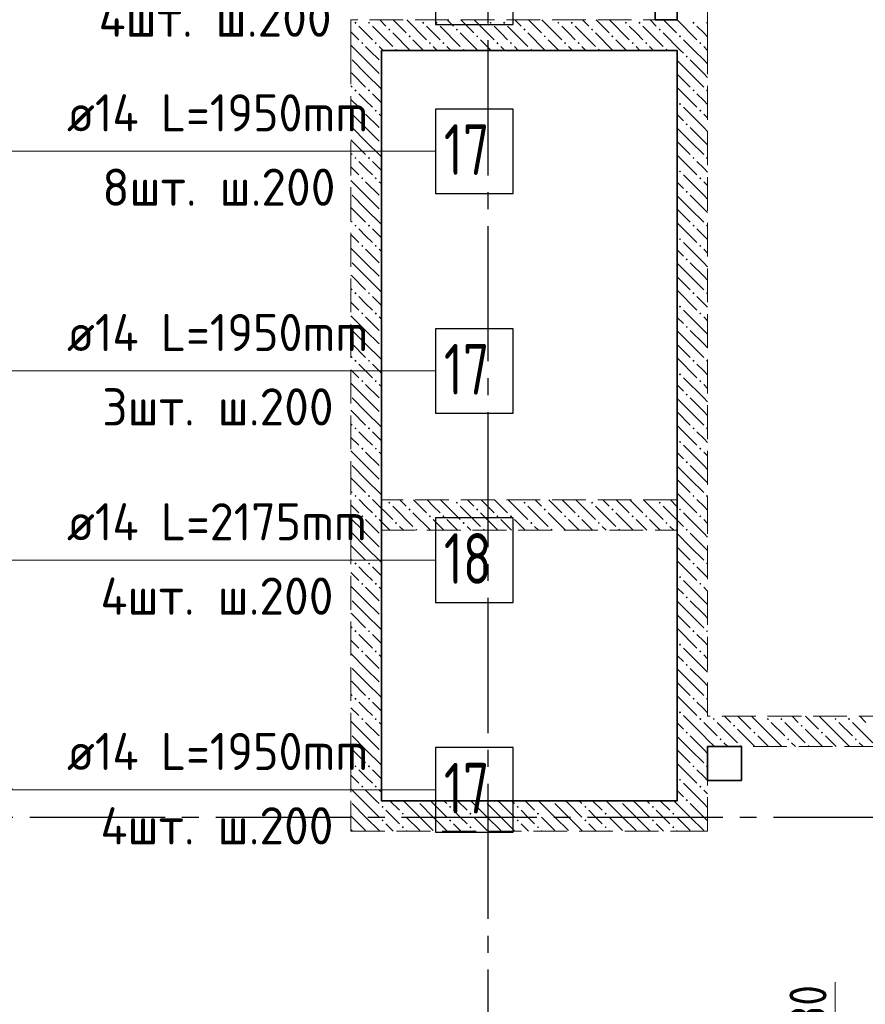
# Model space of a CAD drawing. Header units: millimetres. Extents: x 0 to 64958, y 0 to 42000.
# Tile 11 of 33: x 14950 to 19953, y 27695 to 33522. Entities that reach past the tile are written whole.
import ezdxf

# ---------------------------------------------------------------- set-up
doc = ezdxf.new("R2010")
doc.units = ezdxf.units.MM
doc.linetypes.add('______2', pattern=[270, 200, -70])
doc.linetypes.add('______5', pattern=[1100, 800, -100, 100, -100])
for name, color, linetype, lineweight in [('Standard', 7, 'Continuous', 25), ('ДОП Верх по Х', 7, 'Continuous', 25), ('Оси', 40, '______5', 18), ('Позиционная метка номер позиции', 7, 'Continuous', 13), ('Размерная выноска', 7, 'Continuous', 13)]:
    doc.layers.add(name, color=color, linetype=linetype, lineweight=lineweight)
doc.layers.add('ЖБ Перекрытие верхний уровень', color=7, linetype='Continuous', lineweight=25, true_color=0xe0e0ff)
doc.layers.add('ЖБ Стена верхний уровень', color=7, linetype='Continuous', lineweight=25, true_color=0x006e00)
doc.styles.add('GOST 2.304-81', font='txt')
doc.styles.add('ISOCPEUR', font='txt')

msp = doc.modelspace()

# ---------------------------------------------------------------- hatches: boundary and pattern name
at = {"layer": 'ЖБ Стена верхний уровень', "linetype": 'Continuous', "lineweight": 18, "transparency": 33554687}
for points in [[(16930.5, 33503.1), (16937, 33509.6), (16943.5, 33503.1), (16937, 33496.6)], [(17010.5, 33503.1), (17016.9, 33509.6), (17023.4, 33503.1), (17016.9, 33496.6)], [(17330.5, 33503.1), (17337, 33509.6), (17343.5, 33503.1), (17337, 33496.6)], [(17410.5, 33503.1), (17416.9, 33509.6), (17423.4, 33503.1), (17416.9, 33496.6)], [(17730.5, 33503.1), (17737, 33509.6), (17743.5, 33503.1), (17737, 33496.6)], [(17810.5, 33503.1), (17816.9, 33509.6), (17823.4, 33503.1), (17816.9, 33496.6)], [(18130.5, 33503.1), (18137, 33509.6), (18143.5, 33503.1), (18137, 33496.6)], [(18210.5, 33503.1), (18216.9, 33509.6), (18223.4, 33503.1), (18216.9, 33496.6)], [(18530.5, 33503.1), (18537, 33509.6), (18543.5, 33503.1), (18537, 33496.6)], [(18610.5, 33503.1), (18616.9, 33509.6), (18623.4, 33503.1), (18616.9, 33496.6)], [(18930.5, 33503.1), (18937, 33509.6), (18943.5, 33503.1), (18937, 33496.6)], [(19010.5, 33503.1), (19016.9, 33509.6), (19020, 33506.6), (19020, 33499.7), (19016.9, 33496.6)], [(17130.5, 33463.1), (17137, 33469.6), (17143.5, 33463.1), (17137, 33456.6)], [(17530.5, 33463.1), (17537, 33469.6), (17543.5, 33463.1), (17537, 33456.6)], [(17930.5, 33463.1), (17937, 33469.6), (17943.5, 33463.1), (17937, 33456.6)], [(18330.5, 33463.1), (18337, 33469.6), (18343.5, 33463.1), (18337, 33456.6)], [(18730.5, 33463.1), (18737, 33469.6), (18743.5, 33463.1), (18737, 33456.6)], [(16970.5, 33383.1), (16977, 33389.6), (16983.5, 33383.1), (16977, 33376.6)], [(17050.5, 33383.1), (17057, 33389.6), (17063.5, 33383.1), (17057, 33376.6)], [(17250.5, 33423.1), (17257, 33429.6), (17263.5, 33423.1), (17257, 33416.6)], [(17370.5, 33383.1), (17377, 33389.6), (17383.5, 33383.1), (17377, 33376.6)], [(17450.5, 33383.1), (17457, 33389.6), (17463.5, 33383.1), (17457, 33376.6)], [(17650.5, 33423.1), (17657, 33429.6), (17663.5, 33423.1), (17657, 33416.6)], [(17770.5, 33383.1), (17777, 33389.6), (17783.5, 33383.1), (17777, 33376.6)], [(17850.5, 33383.1), (17857, 33389.6), (17863.5, 33383.1), (17857, 33376.6)], [(18050.5, 33423.1), (18057, 33429.6), (18063.5, 33423.1), (18057, 33416.6)], [(18170.5, 33383.1), (18177, 33389.6), (18183.5, 33383.1), (18177, 33376.6)], [(18250.5, 33383.1), (18257, 33389.6), (18263.5, 33383.1), (18257, 33376.6)], [(18450.5, 33423.1), (18457, 33429.6), (18463.5, 33423.1), (18457, 33416.6)], [(18570.5, 33383.1), (18577, 33389.6), (18583.5, 33383.1), (18577, 33376.6)], [(18650.5, 33383.1), (18657, 33389.6), (18663.5, 33383.1), (18657, 33376.6)], [(18850.5, 33423.1), (18857, 33429.6), (18863.5, 33423.1), (18857, 33416.6)], [(18970.5, 33383.1), (18977, 33389.6), (18983.5, 33383.1), (18977, 33376.6)], [(17170.5, 33343.1), (17177, 33349.6), (17183.5, 33343.1), (17180.3, 33340), (17173.6, 33340)], [(17570.5, 33343.1), (17577, 33349.6), (17583.5, 33343.1), (17580.3, 33340), (17573.6, 33340)], [(17970.5, 33343.1), (17977, 33349.6), (17983.5, 33343.1), (17980.3, 33340), (17973.6, 33340)], [(18370.5, 33343.1), (18377, 33349.6), (18383.5, 33343.1), (18380.3, 33340), (18373.6, 33340)], [(18770.5, 33343.1), (18777, 33349.6), (18783.5, 33343.1), (18780.3, 33340), (18773.6, 33340)], [(18890.5, 33303.1), (18897, 33309.6), (18903.4, 33303.1), (18897, 33296.6)], [(16930.5, 33103.1), (16937, 33109.6), (16943.5, 33103.1), (16937, 33096.6)], [(17010.5, 33103.1), (17016.9, 33109.6), (17023.4, 33103.1), (17016.9, 33096.6)], [(18930.5, 33103.1), (18937, 33109.6), (18943.5, 33103.1), (18937, 33096.6)], [(19010.5, 33103.1), (19016.9, 33109.6), (19020, 33106.6), (19020, 33099.7), (19016.9, 33096.6)], [(16970.5, 32983.1), (16977, 32989.6), (16983.5, 32983.1), (16977, 32976.6)], [(17050.5, 32983.1), (17057, 32989.6), (17063.5, 32983.1), (17057, 32976.6)], [(18850.5, 33023.1), (18857, 33029.6), (18863.5, 33023.1), (18857, 33016.6)], [(18970.5, 32983.1), (18977, 32989.6), (18983.5, 32983.1), (18977, 32976.6)], [(18890.5, 32903.1), (18897, 32909.6), (18903.4, 32903.1), (18897, 32896.6)], [(16930.5, 32703.1), (16937, 32709.6), (16943.5, 32703.1), (16937, 32696.6)], [(17010.5, 32703.1), (17016.9, 32709.6), (17023.4, 32703.1), (17016.9, 32696.6)], [(18930.5, 32703.1), (18937, 32709.6), (18943.5, 32703.1), (18937, 32696.6)], [(19010.5, 32703.1), (19016.9, 32709.6), (19020, 32706.6), (19020, 32699.7), (19016.9, 32696.6)], [(18850.5, 32623.1), (18857, 32629.6), (18863.5, 32623.1), (18857, 32616.6)], [(16970.5, 32583.1), (16977, 32589.6), (16983.5, 32583.1), (16977, 32576.6)], [(17050.5, 32583.1), (17057, 32589.6), (17063.5, 32583.1), (17057, 32576.6)], [(18970.5, 32583.1), (18977, 32589.6), (18983.5, 32583.1), (18977, 32576.6)], [(18890.5, 32503.1), (18897, 32509.6), (18903.4, 32503.1), (18897, 32496.6)], [(16930.5, 32303.1), (16937, 32309.6), (16943.5, 32303.1), (16937, 32296.6)], [(17010.5, 32303.1), (17016.9, 32309.6), (17023.4, 32303.1), (17016.9, 32296.6)], [(18930.5, 32303.1), (18937, 32309.6), (18943.5, 32303.1), (18937, 32296.6)], [(19010.5, 32303.1), (19016.9, 32309.6), (19020, 32306.6), (19020, 32299.7), (19016.9, 32296.6)], [(18850.5, 32223.1), (18857, 32229.6), (18863.5, 32223.1), (18857, 32216.6)], [(16970.5, 32183.1), (16977, 32189.6), (16983.5, 32183.1), (16977, 32176.6)], [(17050.5, 32183.1), (17057, 32189.6), (17063.5, 32183.1), (17057, 32176.6)], [(18970.5, 32183.1), (18977, 32189.6), (18983.5, 32183.1), (18977, 32176.6)], [(18890.5, 32103.1), (18897, 32109.6), (18903.4, 32103.1), (18897, 32096.6)], [(16930.5, 31903.1), (16937, 31909.6), (16943.5, 31903.1), (16937, 31896.6)], [(17010.5, 31903.1), (17016.9, 31909.6), (17023.4, 31903.1), (17016.9, 31896.6)], [(18930.5, 31903.1), (18937, 31909.6), (18943.5, 31903.1), (18937, 31896.6)], [(19010.5, 31903.1), (19016.9, 31909.6), (19020, 31906.6), (19020, 31899.7), (19016.9, 31896.6)], [(18850.5, 31823.1), (18857, 31829.6), (18863.5, 31823.1), (18857, 31816.6)], [(16970.5, 31783.1), (16977, 31789.6), (16983.5, 31783.1), (16977, 31776.6)], [(17050.5, 31783.1), (17057, 31789.6), (17063.5, 31783.1), (17057, 31776.6)], [(18970.5, 31783.1), (18977, 31789.6), (18983.5, 31783.1), (18977, 31776.6)], [(18890.5, 31703.1), (18897, 31709.6), (18903.4, 31703.1), (18897, 31696.6)], [(16930.5, 31503.1), (16937, 31509.6), (16943.5, 31503.1), (16937, 31496.6)], [(17010.5, 31503.1), (17016.9, 31509.6), (17023.4, 31503.1), (17016.9, 31496.6)], [(18930.5, 31503.1), (18937, 31509.6), (18943.5, 31503.1), (18937, 31496.6)], [(19010.5, 31503.1), (19016.9, 31509.6), (19020, 31506.6), (19020, 31499.7), (19016.9, 31496.6)], [(18850.5, 31423.1), (18857, 31429.6), (18863.5, 31423.1), (18857, 31416.6)], [(16970.5, 31383.1), (16977, 31389.6), (16983.5, 31383.1), (16977, 31376.6)], [(17050.5, 31383.1), (17057, 31389.6), (17063.5, 31383.1), (17057, 31376.6)], [(18970.5, 31383.1), (18977, 31389.6), (18983.5, 31383.1), (18977, 31376.6)], [(18890.5, 31303.1), (18897, 31309.6), (18903.4, 31303.1), (18897, 31296.6)], [(16930.5, 31103.1), (16937, 31109.6), (16943.5, 31103.1), (16937, 31096.6)], [(17010.5, 31103.1), (17016.9, 31109.6), (17023.4, 31103.1), (17016.9, 31096.6)], [(18930.5, 31103.1), (18937, 31109.6), (18943.5, 31103.1), (18937, 31096.6)], [(19010.5, 31103.1), (19016.9, 31109.6), (19020, 31106.6), (19020, 31099.7), (19016.9, 31096.6)], [(18850.5, 31023.1), (18857, 31029.6), (18863.5, 31023.1), (18857, 31016.6)], [(16970.5, 30983.1), (16977, 30989.6), (16983.5, 30983.1), (16977, 30976.6)], [(17050.5, 30983.1), (17057, 30989.6), (17063.5, 30983.1), (17057, 30976.6)], [(18970.5, 30983.1), (18977, 30989.6), (18983.5, 30983.1), (18977, 30976.6)], [(18890.5, 30903.1), (18897, 30909.6), (18903.4, 30903.1), (18897, 30896.6)], [(16930.5, 30703.1), (16937, 30709.6), (16943.5, 30703.1), (16937, 30696.6)], [(17010.5, 30703.1), (17016.9, 30709.6), (17023.4, 30703.1), (17016.9, 30696.6)], [(18930.5, 30703.1), (18937, 30709.6), (18943.5, 30703.1), (18937, 30696.6)], [(19010.5, 30703.1), (19016.9, 30709.6), (19020, 30706.6), (19020, 30699.7), (19016.9, 30696.6)], [(17130.5, 30663.1), (17137, 30669.6), (17143.5, 30663.1), (17137, 30656.6)], [(17530.5, 30663.1), (17537, 30669.6), (17543.5, 30663.1), (17537, 30656.6)], [(17930.5, 30663.1), (17937, 30669.6), (17943.5, 30663.1), (17937, 30656.6)], [(18330.5, 30663.1), (18337, 30669.6), (18343.5, 30663.1), (18337, 30656.6)], [(18730.5, 30663.1), (18737, 30669.6), (18743.5, 30663.1), (18737, 30656.6)], [(17250.5, 30623.1), (17257, 30629.6), (17263.5, 30623.1), (17257, 30616.6)], [(17650.5, 30623.1), (17657, 30629.6), (17663.5, 30623.1), (17657, 30616.6)], [(18050.5, 30623.1), (18057, 30629.6), (18063.5, 30623.1), (18057, 30616.6)], [(18450.5, 30623.1), (18457, 30629.6), (18463.5, 30623.1), (18457, 30616.6)], [(18850.5, 30623.1), (18857, 30629.6), (18863.5, 30623.1), (18857, 30616.6)], [(16970.5, 30583.1), (16977, 30589.6), (16983.5, 30583.1), (16977, 30576.6)], [(17050.5, 30583.1), (17057, 30589.6), (17063.5, 30583.1), (17057, 30576.6)], [(17170.5, 30543.1), (17177, 30549.6), (17183.5, 30543.1), (17177, 30536.6)], [(17370.5, 30583.1), (17377, 30589.6), (17383.5, 30583.1), (17377, 30576.6)], [(17450.5, 30583.1), (17457, 30589.6), (17463.5, 30583.1), (17457, 30576.6)], [(17570.5, 30543.1), (17577, 30549.6), (17583.5, 30543.1), (17577, 30536.6)], [(17770.5, 30583.1), (17777, 30589.6), (17783.5, 30583.1), (17777, 30576.6)], [(17850.5, 30583.1), (17857, 30589.6), (17863.5, 30583.1), (17857, 30576.6)], [(17970.5, 30543.1), (17977, 30549.6), (17983.5, 30543.1), (17977, 30536.6)], [(18170.5, 30583.1), (18177, 30589.6), (18183.5, 30583.1), (18177, 30576.6)], [(18250.5, 30583.1), (18257, 30589.6), (18263.5, 30583.1), (18257, 30576.6)], [(18370.5, 30543.1), (18377, 30549.6), (18383.5, 30543.1), (18377, 30536.6)], [(18570.5, 30583.1), (18577, 30589.6), (18583.5, 30583.1), (18577, 30576.6)], [(18650.5, 30583.1), (18657, 30589.6), (18663.5, 30583.1), (18657, 30576.6)], [(18770.5, 30543.1), (18777, 30549.6), (18783.5, 30543.1), (18777, 30536.6)], [(18970.5, 30583.1), (18977, 30589.6), (18983.5, 30583.1), (18977, 30576.6)], [(17290.5, 30503.1), (17297, 30509.6), (17303.4, 30503.1), (17300.3, 30500), (17293.6, 30500)], [(17690.5, 30503.1), (17697, 30509.6), (17703.4, 30503.1), (17700.3, 30500), (17693.6, 30500)], [(18090.5, 30503.1), (18097, 30509.6), (18103.4, 30503.1), (18100.3, 30500), (18093.6, 30500)], [(18490.5, 30503.1), (18497, 30509.6), (18503.4, 30503.1), (18500.3, 30500), (18493.6, 30500)], [(18890.5, 30503.1), (18897, 30509.6), (18903.4, 30503.1), (18900.3, 30500), (18893.6, 30500)], [(18900.3, 30500), (18897, 30496.6), (18893.6, 30500)], [(16930.5, 30303.1), (16937, 30309.6), (16943.5, 30303.1), (16937, 30296.6)], [(17010.5, 30303.1), (17016.9, 30309.6), (17023.4, 30303.1), (17016.9, 30296.6)], [(18930.5, 30303.1), (18937, 30309.6), (18943.5, 30303.1), (18937, 30296.6)], [(19010.5, 30303.1), (19016.9, 30309.6), (19020, 30306.6), (19020, 30299.7), (19016.9, 30296.6)], [(16970.5, 30183.1), (16977, 30189.6), (16983.5, 30183.1), (16977, 30176.6)], [(17050.5, 30183.1), (17057, 30189.6), (17063.5, 30183.1), (17057, 30176.6)], [(18850.5, 30223.1), (18857, 30229.6), (18863.5, 30223.1), (18857, 30216.6)], [(18970.5, 30183.1), (18977, 30189.6), (18983.5, 30183.1), (18977, 30176.6)], [(18890.5, 30103.1), (18897, 30109.6), (18903.4, 30103.1), (18897, 30096.6)], [(16930.5, 29903.1), (16937, 29909.6), (16943.5, 29903.1), (16937, 29896.6)], [(17010.5, 29903.1), (17016.9, 29909.6), (17023.4, 29903.1), (17016.9, 29896.6)], [(18930.5, 29903.1), (18937, 29909.6), (18943.5, 29903.1), (18937, 29896.6)], [(19010.5, 29903.1), (19016.9, 29909.6), (19020, 29906.6), (19020, 29899.7), (19016.9, 29896.6)], [(16970.5, 29783.1), (16977, 29789.6), (16983.5, 29783.1), (16977, 29776.6)], [(17050.5, 29783.1), (17057, 29789.6), (17063.5, 29783.1), (17057, 29776.6)], [(18850.5, 29823.1), (18857, 29829.6), (18863.5, 29823.1), (18857, 29816.6)], [(18970.5, 29783.1), (18977, 29789.6), (18983.5, 29783.1), (18977, 29776.6)], [(18890.5, 29703.1), (18897, 29709.6), (18903.4, 29703.1), (18897, 29696.6)], [(16930.5, 29503.1), (16937, 29509.6), (16943.5, 29503.1), (16937, 29496.6)], [(17010.5, 29503.1), (17016.9, 29509.6), (17023.4, 29503.1), (17016.9, 29496.6)], [(18930.5, 29503.1), (18937, 29509.6), (18943.5, 29503.1), (18937, 29496.6)], [(19010.5, 29503.1), (19016.9, 29509.6), (19020, 29506.6), (19020, 29499.7), (19016.9, 29496.6)], [(18850.5, 29423.1), (18857, 29429.6), (18863.5, 29423.1), (18857, 29416.6)], [(16970.5, 29383.1), (16977, 29389.6), (16983.5, 29383.1), (16977, 29376.6)], [(17050.5, 29383.1), (17057, 29389.6), (17063.5, 29383.1), (17057, 29376.6)], [(18970.5, 29383.1), (18977, 29389.6), (18983.5, 29383.1), (18977, 29376.6)], [(19050.5, 29383.1), (19057, 29389.6), (19063.5, 29383.1), (19057, 29376.6)], [(19370.5, 29383.1), (19377, 29389.6), (19383.5, 29383.1), (19377, 29376.6)], [(19450.5, 29383.1), (19457, 29389.6), (19463.5, 29383.1), (19457, 29376.6)], [(19770.5, 29383.1), (19777, 29389.6), (19783.5, 29383.1), (19777, 29376.6)], [(19850.5, 29383.1), (19857, 29389.6), (19863.5, 29383.1), (19857, 29376.6)], [(18890.5, 29303.1), (18897, 29309.6), (18903.4, 29303.1), (18897, 29296.6)], [(19170.5, 29343.1), (19177, 29349.6), (19183.5, 29343.1), (19177, 29336.6)], [(19290.5, 29303.1), (19297, 29309.6), (19303.4, 29303.1), (19297, 29296.6)], [(19570.5, 29343.1), (19577, 29349.6), (19583.5, 29343.1), (19577, 29336.6)], [(19690.5, 29303.1), (19697, 29309.6), (19703.4, 29303.1), (19697, 29296.6)], [(19090.5, 29263.1), (19097, 29269.6), (19103.4, 29263.1), (19097, 29256.6)], [(19490.5, 29263.1), (19497, 29269.6), (19503.4, 29263.1), (19497, 29256.6)], [(19890.5, 29263.1), (19897, 29269.6), (19903.4, 29263.1), (19897, 29256.6)], [(19210.5, 29223.1), (19216.9, 29229.6), (19223.4, 29223.1), (19220.3, 29220), (19213.6, 29220)], [(19610.5, 29223.1), (19616.9, 29229.6), (19623.4, 29223.1), (19620.3, 29220), (19613.6, 29220)], [(16930.5, 29103.1), (16937, 29109.6), (16943.5, 29103.1), (16937, 29096.6)], [(17010.5, 29103.1), (17016.9, 29109.6), (17023.4, 29103.1), (17016.9, 29096.6)], [(18930.5, 29103.1), (18937, 29109.6), (18943.5, 29103.1), (18937, 29096.6)], [(19010.5, 29103.1), (19016.9, 29109.6), (19020, 29106.6), (19020, 29099.7), (19016.9, 29096.6)], [(18850.5, 29023.1), (18857, 29029.6), (18863.5, 29023.1), (18857, 29016.6)], [(16970.5, 28983.1), (16977, 28989.6), (16983.5, 28983.1), (16977, 28976.6)], [(17050.5, 28983.1), (17057, 28989.6), (17063.5, 28983.1), (17057, 28976.6)], [(18970.5, 28983.1), (18977, 28989.6), (18983.5, 28983.1), (18977, 28976.6)], [(18890.5, 28903.1), (18897, 28909.6), (18903.4, 28903.1), (18897, 28896.6)], [(17090.5, 28863.1), (17097, 28869.6), (17103.4, 28863.1), (17097, 28856.6)], [(17300.3, 28900), (17297, 28896.6), (17293.6, 28900)], [(17490.5, 28863.1), (17497, 28869.6), (17503.4, 28863.1), (17497, 28856.6)], [(17700.3, 28900), (17697, 28896.6), (17693.6, 28900)], [(17890.5, 28863.1), (17897, 28869.6), (17903.4, 28863.1), (17897, 28856.6)], [(18100.3, 28900), (18097, 28896.6), (18093.6, 28900)], [(18290.5, 28863.1), (18297, 28869.6), (18303.4, 28863.1), (18297, 28856.6)], [(18500.3, 28900), (18497, 28896.6), (18493.6, 28900)], [(18690.5, 28863.1), (18697, 28869.6), (18703.4, 28863.1), (18697, 28856.6)], [(17090.5, 28783.1), (17097, 28789.6), (17103.4, 28783.1), (17097, 28776.6)], [(17210.5, 28823.1), (17216.9, 28829.6), (17223.4, 28823.1), (17216.9, 28816.6)], [(17490.5, 28783.1), (17497, 28789.6), (17503.4, 28783.1), (17497, 28776.6)], [(17610.5, 28823.1), (17616.9, 28829.6), (17623.4, 28823.1), (17616.9, 28816.6)], [(17890.5, 28783.1), (17897, 28789.6), (17903.4, 28783.1), (17897, 28776.6)], [(18010.5, 28823.1), (18016.9, 28829.6), (18023.4, 28823.1), (18016.9, 28816.6)], [(18290.5, 28783.1), (18297, 28789.6), (18303.4, 28783.1), (18297, 28776.6)], [(18410.5, 28823.1), (18416.9, 28829.6), (18423.4, 28823.1), (18416.9, 28816.6)], [(18690.5, 28783.1), (18697, 28789.6), (18703.4, 28783.1), (18697, 28776.6)], [(18810.5, 28823.1), (18816.9, 28829.6), (18823.4, 28823.1), (18816.9, 28816.6)], [(17210.5, 28743.1), (17216.9, 28749.6), (17223.4, 28743.1), (17216.9, 28736.6)], [(17610.5, 28743.1), (17616.9, 28749.6), (17623.4, 28743.1), (17616.9, 28736.6)], [(18010.5, 28743.1), (18016.9, 28749.6), (18023.4, 28743.1), (18016.9, 28736.6)], [(18410.5, 28743.1), (18416.9, 28749.6), (18423.4, 28743.1), (18416.9, 28736.6)], [(18810.5, 28743.1), (18816.9, 28749.6), (18823.4, 28743.1), (18816.9, 28736.6)]]:
    msp.add_hatch(color=7, dxfattribs=at).paths.add_polyline_path(points, flags=16)

# ---------------------------------------------------------------- linework, layer by layer
at = {"layer": 'Standard', "color": 7, "linetype": 'Continuous', "lineweight": 13, "transparency": 33554687}
msp.add_line((19774.3, 27420), (19774.3, 27826.6), dxfattribs=at)
at = {"layer": 'ДОП Верх по Х', "color": 7, "linetype": 'Continuous', "lineweight": 13, "transparency": 33554687}
for p, q in [((15209.7, 32743.1), (17273.7, 32743.1)), ((15209.7, 31443.1), (17273.7, 31443.1)), ((15209.7, 30323.1), (17273.7, 30323.1)), ((15209.7, 28964), (17273.7, 28964))]:
    msp.add_line(p, q, dxfattribs=at)
at = {"layer": 'ДОП Верх по Х', "color": 7, "linetype": 'Continuous', "lineweight": 25, "transparency": 33554687}
for points in [[(17409.7, 33493.1), (17869.7, 33493.1), (17869.7, 33993.1), (17409.7, 33993.1), (17409.7, 33493.1)], [(17409.7, 32493.1), (17869.7, 32493.1), (17869.7, 32993.1), (17409.7, 32993.1), (17409.7, 32493.1)], [(17409.7, 31193.1), (17869.7, 31193.1), (17869.7, 31693.1), (17409.7, 31693.1), (17409.7, 31193.1)], [(17409.7, 30073.1), (17869.7, 30073.1), (17869.7, 30573.1), (17409.7, 30573.1), (17409.7, 30073.1)], [(17409.7, 28714), (17869.7, 28714), (17869.7, 29214), (17409.7, 29214), (17409.7, 28714)]]:
    msp.add_lwpolyline(points, dxfattribs=at)
at = {"layer": 'ЖБ Перекрытие верхний уровень', "color": 7, "linetype": 'Continuous', "lineweight": 35, "transparency": 33554687}
for p, q in [((18710, 33770), (18710, 33520)), ((18840, 33520), (18840, 33770)), ((18710, 33520), (18840, 33520)), ((18840, 33340), (17090, 33340)), ((17090, 33340), (17090, 28900)), ((18840, 28900), (18840, 33340)), ((19220, 29220), (19020, 29220)), ((19020, 29220), (19020, 29020)), ((19220, 29020), (19220, 29220)), ((19020, 29020), (19220, 29020)), ((17090, 28900), (18840, 28900))]:
    msp.add_line(p, q, dxfattribs=at)
at = {"layer": 'ЖБ Стена верхний уровень', "color": 251, "linetype": '______2', "lineweight": 13, "true_color": 0x656565, "transparency": 33554687}
for p, q in [((18840, 36140), (18840, 33520)), ((19020, 33520), (19020, 34380)), ((18840, 33520), (16910, 33520)), ((16910, 33520), (16910, 33340)), ((19020, 33340), (19020, 33520)), ((16910, 33340), (16910, 30680)), ((17090, 30680), (17090, 33340)), ((17090, 33340), (18840, 33340)), ((18840, 33340), (18840, 30680)), ((19020, 30500), (19020, 33340)), ((16910, 30680), (16910, 30500)), ((18840, 30680), (17090, 30680)), ((16910, 30500), (16910, 28900)), ((17090, 28900), (17090, 30500)), ((17090, 30500), (18840, 30500)), ((18840, 30500), (18840, 28900)), ((19020, 29400), (19020, 30500)), ((20115, 29400), (19020, 29400)), ((19020, 29220), (21550, 29220)), ((19020, 28720), (19020, 29220)), ((16910, 28900), (16910, 28720)), ((18840, 28900), (17090, 28900)), ((16910, 28720), (18840, 28720)), ((18840, 28720), (19020, 28720))]:
    msp.add_line(p, q, dxfattribs=at)
at = {"layer": 'ЖБ Стена верхний уровень', "color": 9, "linetype": 'Continuous', "lineweight": 18, "true_color": 0xc7c7c7, "transparency": 33554687}
for p, q in [((17080.1, 33520), (17116.9, 33483.1)), ((17160.1, 33520), (17237, 33443.1)), ((17240.1, 33520), (17357, 33403.1)), ((17480.1, 33520), (17516.9, 33483.1)), ((17560.1, 33520), (17637, 33443.1)), ((17640.1, 33520), (17757, 33403.1)), ((17880.1, 33520), (17916.9, 33483.1)), ((17960.1, 33520), (18037, 33443.1)), ((18040.1, 33520), (18157, 33403.1)), ((18280.1, 33520), (18316.9, 33483.1)), ((18360.1, 33520), (18437, 33443.1)), ((18440.1, 33520), (18557, 33403.1)), ((18680.1, 33520), (18716.9, 33483.1)), ((18760.1, 33520), (18837, 33443.1)), ((18840, 33520.1), (18840.1, 33520)), ((18840.1, 33520), (18957, 33403.1)), ((16910, 33450.1), (16957, 33403.1)), ((16997, 33443.1), (16957, 33483.1)), ((17037, 33483.1), (17157, 33363.1)), ((17397, 33443.1), (17357, 33483.1)), ((17437, 33483.1), (17557, 33363.1)), ((17797, 33443.1), (17757, 33483.1)), ((17837, 33483.1), (17957, 33363.1)), ((18197, 33443.1), (18157, 33483.1)), ((18237, 33483.1), (18357, 33363.1)), ((18597, 33443.1), (18557, 33483.1)), ((18637, 33483.1), (18757, 33363.1)), ((18997, 33443.1), (18957, 33483.1)), ((17037, 33403.1), (16997, 33443.1)), ((17157, 33443.1), (17260.1, 33340)), ((17340.1, 33340), (17277, 33403.1)), ((17437, 33403.1), (17397, 33443.1)), ((17557, 33443.1), (17660.1, 33340)), ((17740.1, 33340), (17677, 33403.1)), ((17837, 33403.1), (17797, 33443.1)), ((17957, 33443.1), (18060.1, 33340)), ((18140.1, 33340), (18077, 33403.1)), ((18237, 33403.1), (18197, 33443.1)), ((18357, 33443.1), (18460.1, 33340)), ((18540.1, 33340), (18477, 33403.1)), ((18637, 33403.1), (18597, 33443.1)), ((18757, 33443.1), (18860.1, 33340)), ((18940.1, 33340), (18877, 33403.1)), ((19020, 33420.1), (18997, 33443.1)), ((16940.1, 33340), (16910, 33370.1)), ((16997, 33283.1), (16940.1, 33340)), ((16997, 33363.1), (17020.1, 33340)), ((17020.1, 33340), (17077, 33283.1)), ((17077, 33363.1), (17100.1, 33340)), ((17397, 33363.1), (17420.1, 33340)), ((17477, 33363.1), (17500.1, 33340)), ((17797, 33363.1), (17820.1, 33340)), ((17877, 33363.1), (17900.1, 33340)), ((18197, 33363.1), (18220.1, 33340)), ((18277, 33363.1), (18300.1, 33340)), ((18597, 33363.1), (18620.1, 33340)), ((18677, 33363.1), (18700.1, 33340)), ((18860.1, 33340), (18877, 33323.1)), ((18997, 33283.1), (18940.1, 33340)), ((18997, 33363.1), (19020, 33340.1)), ((16916.9, 33283.1), (16997, 33203.1)), ((16997, 33283.1), (17077, 33203.1)), ((18916.9, 33203.1), (18840, 33280.1)), ((18916.9, 33283.1), (18997, 33203.1)), ((18997, 33283.1), (19020, 33260.1)), ((16916.9, 33203.1), (16910, 33210.1)), ((16916.9, 33203.1), (16997, 33123.1)), ((16997, 33203.1), (17090, 33110.1)), ((18840, 33200.1), (18916.9, 33123.1)), ((18916.9, 33203.1), (18997, 33123.1)), ((18997, 33203.1), (19020, 33180.1)), ((16910, 33130.1), (16916.9, 33123.1)), ((18840, 33120.1), (18957, 33003.1)), ((16910, 33050.1), (16957, 33003.1)), ((16997, 33043.1), (16957, 33083.1)), ((17037, 33003.1), (16997, 33043.1)), ((17037, 33083.1), (17090, 33030.1)), ((18997, 33043.1), (18957, 33083.1)), ((19020, 33020.1), (18997, 33043.1)), ((18997, 32883.1), (18877, 33003.1)), ((16997, 32883.1), (16910, 32970.1)), ((16997, 32963.1), (17077, 32883.1)), ((17077, 32963.1), (17090, 32950.1)), ((18840, 32960.1), (18877, 32923.1)), ((18997, 32963.1), (19020, 32940.1)), ((16916.9, 32883.1), (16997, 32803.1)), ((16997, 32883.1), (17077, 32803.1)), ((18916.9, 32803.1), (18840, 32880.1)), ((18916.9, 32883.1), (18997, 32803.1)), ((18997, 32883.1), (19020, 32860.1)), ((16916.9, 32803.1), (16910, 32810.1)), ((16916.9, 32803.1), (16997, 32723.1)), ((16997, 32803.1), (17090, 32710.1)), ((18840, 32800.1), (18916.9, 32723.1)), ((18916.9, 32803.1), (18997, 32723.1)), ((18997, 32803.1), (19020, 32780.1)), ((16910, 32730.1), (16916.9, 32723.1)), ((18840, 32720.1), (18957, 32603.1)), ((16910, 32650.1), (16957, 32603.1)), ((16997, 32643.1), (16957, 32683.1)), ((17037, 32603.1), (16997, 32643.1)), ((17037, 32683.1), (17090, 32630.1)), ((18997, 32643.1), (18957, 32683.1)), ((19020, 32620.1), (18997, 32643.1)), ((18997, 32483.1), (18877, 32603.1)), ((16997, 32483.1), (16910, 32570.1)), ((16997, 32563.1), (17077, 32483.1)), ((17077, 32563.1), (17090, 32550.1)), ((18840, 32560.1), (18877, 32523.1)), ((18997, 32563.1), (19020, 32540.1)), ((16916.9, 32483.1), (16997, 32403.1)), ((16997, 32483.1), (17077, 32403.1)), ((18916.9, 32403.1), (18840, 32480.1)), ((18916.9, 32483.1), (18997, 32403.1)), ((18997, 32483.1), (19020, 32460.1)), ((16916.9, 32403.1), (16910, 32410.1)), ((16916.9, 32403.1), (16997, 32323.1)), ((16997, 32403.1), (17090, 32310.1)), ((18840, 32400.1), (18916.9, 32323.1)), ((18916.9, 32403.1), (18997, 32323.1)), ((18997, 32403.1), (19020, 32380.1)), ((16910, 32330.1), (16916.9, 32323.1)), ((16997, 32243.1), (16957, 32283.1)), ((17037, 32283.1), (17090, 32230.1)), ((18840, 32320.1), (18957, 32203.1)), ((18997, 32243.1), (18957, 32283.1)), ((16910, 32250.1), (16957, 32203.1)), ((17037, 32203.1), (16997, 32243.1)), ((19020, 32220.1), (18997, 32243.1)), ((16997, 32083.1), (16910, 32170.1)), ((16997, 32163.1), (17077, 32083.1)), ((17077, 32163.1), (17090, 32150.1)), ((18997, 32083.1), (18877, 32203.1)), ((18997, 32163.1), (19020, 32140.1)), ((18840, 32160.1), (18877, 32123.1)), ((16916.9, 32083.1), (16997, 32003.1)), ((16997, 32083.1), (17077, 32003.1)), ((18916.9, 32003.1), (18840, 32080.1)), ((18916.9, 32083.1), (18997, 32003.1)), ((18997, 32083.1), (19020, 32060.1)), ((16916.9, 32003.1), (16910, 32010.1)), ((16916.9, 32003.1), (16997, 31923.1)), ((16997, 32003.1), (17090, 31910.1)), ((18840, 32000.1), (18916.9, 31923.1)), ((18916.9, 32003.1), (18997, 31923.1)), ((18997, 32003.1), (19020, 31980.1)), ((16910, 31930.1), (16916.9, 31923.1)), ((16997, 31843.1), (16957, 31883.1)), ((17037, 31883.1), (17090, 31830.1)), ((18840, 31920.1), (18957, 31803.1)), ((18997, 31843.1), (18957, 31883.1)), ((16910, 31850.1), (16957, 31803.1)), ((17037, 31803.1), (16997, 31843.1)), ((19020, 31820.1), (18997, 31843.1)), ((16997, 31683.1), (16910, 31770.1)), ((16997, 31763.1), (17077, 31683.1)), ((17077, 31763.1), (17090, 31750.1)), ((18840, 31760.1), (18877, 31723.1)), ((18997, 31683.1), (18877, 31803.1)), ((18997, 31763.1), (19020, 31740.1)), ((16916.9, 31683.1), (16997, 31603.1)), ((16997, 31683.1), (17077, 31603.1)), ((18916.9, 31603.1), (18840, 31680.1)), ((18916.9, 31683.1), (18997, 31603.1)), ((18997, 31683.1), (19020, 31660.1)), ((16916.9, 31603.1), (16910, 31610.1)), ((16916.9, 31603.1), (16997, 31523.1)), ((16997, 31603.1), (17090, 31510.1)), ((18840, 31600.1), (18916.9, 31523.1)), ((18916.9, 31603.1), (18997, 31523.1)), ((18997, 31603.1), (19020, 31580.1)), ((16910, 31530.1), (16916.9, 31523.1)), ((16997, 31443.1), (16957, 31483.1)), ((17037, 31483.1), (17090, 31430.1)), ((18840, 31520.1), (18957, 31403.1)), ((18997, 31443.1), (18957, 31483.1)), ((16910, 31450.1), (16957, 31403.1)), ((17037, 31403.1), (16997, 31443.1)), ((19020, 31420.1), (18997, 31443.1)), ((16997, 31283.1), (16910, 31370.1)), ((16997, 31363.1), (17077, 31283.1)), ((17077, 31363.1), (17090, 31350.1)), ((18840, 31360.1), (18877, 31323.1)), ((18997, 31283.1), (18877, 31403.1)), ((18997, 31363.1), (19020, 31340.1)), ((16916.9, 31283.1), (16997, 31203.1)), ((16997, 31283.1), (17077, 31203.1)), ((18916.9, 31203.1), (18840, 31280.1)), ((18916.9, 31283.1), (18997, 31203.1)), ((18997, 31283.1), (19020, 31260.1)), ((16916.9, 31203.1), (16910, 31210.1)), ((16916.9, 31203.1), (16997, 31123.1)), ((16997, 31203.1), (17090, 31110.1)), ((18840, 31200.1), (18916.9, 31123.1)), ((18916.9, 31203.1), (18997, 31123.1)), ((18997, 31203.1), (19020, 31180.1)), ((16910, 31130.1), (16916.9, 31123.1)), ((18840, 31120.1), (18957, 31003.1)), ((16997, 31043.1), (16957, 31083.1)), ((17037, 31083.1), (17090, 31030.1)), ((18997, 31043.1), (18957, 31083.1)), ((16910, 31050.1), (16957, 31003.1)), ((17037, 31003.1), (16997, 31043.1)), ((18997, 30883.1), (18877, 31003.1)), ((19020, 31020.1), (18997, 31043.1)), ((16997, 30883.1), (16910, 30970.1)), ((16997, 30963.1), (17077, 30883.1)), ((17077, 30963.1), (17090, 30950.1)), ((18840, 30960.1), (18877, 30923.1)), ((18997, 30963.1), (19020, 30940.1)), ((16916.9, 30883.1), (16997, 30803.1)), ((16997, 30883.1), (17077, 30803.1)), ((18916.9, 30883.1), (18997, 30803.1)), ((18997, 30883.1), (19020, 30860.1)), ((18916.9, 30803.1), (18840, 30880.1)), ((16916.9, 30803.1), (16910, 30810.1)), ((16916.9, 30803.1), (16997, 30723.1)), ((16997, 30803.1), (17090, 30710.1)), ((18840, 30800.1), (18916.9, 30723.1)), ((18916.9, 30803.1), (18997, 30723.1)), ((18997, 30803.1), (19020, 30780.1)), ((16910, 30730.1), (16916.9, 30723.1)), ((18840, 30720.1), (18957, 30603.1)), ((16910, 30650.1), (16957, 30603.1)), ((16960.1, 30680), (16957, 30683.1)), ((16997, 30643.1), (16960.1, 30680)), ((17037, 30683.1), (17040.1, 30680)), ((17040.1, 30680), (17157, 30563.1)), ((17200.1, 30680), (17237, 30643.1)), ((17280.1, 30680), (17357, 30603.1)), ((17397, 30643.1), (17360.1, 30680)), ((17440.1, 30680), (17557, 30563.1)), ((17600.1, 30680), (17637, 30643.1)), ((17680.1, 30680), (17757, 30603.1)), ((17797, 30643.1), (17760.1, 30680)), ((17840.1, 30680), (17957, 30563.1)), ((18000.1, 30680), (18037, 30643.1)), ((18080.1, 30680), (18157, 30603.1)), ((18197, 30643.1), (18160.1, 30680)), ((18240.1, 30680), (18357, 30563.1)), ((18400.1, 30680), (18437, 30643.1)), ((18480.1, 30680), (18557, 30603.1)), ((18597, 30643.1), (18560.1, 30680)), ((18640.1, 30680), (18757, 30563.1)), ((18800.1, 30680), (18837, 30643.1)), ((18997, 30643.1), (18957, 30683.1)), ((17037, 30603.1), (16997, 30643.1)), ((17157, 30643.1), (17277, 30523.1)), ((17380.1, 30500), (17277, 30603.1)), ((17437, 30603.1), (17397, 30643.1)), ((17557, 30643.1), (17677, 30523.1)), ((17780.1, 30500), (17677, 30603.1)), ((17837, 30603.1), (17797, 30643.1)), ((17957, 30643.1), (18077, 30523.1)), ((18180.1, 30500), (18077, 30603.1)), ((18237, 30603.1), (18197, 30643.1)), ((18357, 30643.1), (18477, 30523.1)), ((18580.1, 30500), (18477, 30603.1)), ((18637, 30603.1), (18597, 30643.1)), ((18757, 30643.1), (18840, 30560.1)), ((18980.1, 30500), (18877, 30603.1)), ((19020, 30620.1), (18997, 30643.1)), ((16980.1, 30500), (16910, 30570.1)), ((16997, 30563.1), (17060.1, 30500)), ((17077, 30563.1), (17140.1, 30500)), ((17397, 30563.1), (17460.1, 30500)), ((17477, 30563.1), (17540.1, 30500)), ((17797, 30563.1), (17860.1, 30500)), ((17877, 30563.1), (17940.1, 30500)), ((18197, 30563.1), (18260.1, 30500)), ((18277, 30563.1), (18340.1, 30500)), ((18597, 30563.1), (18660.1, 30500)), ((18677, 30563.1), (18740.1, 30500)), ((18840, 30560.1), (18877, 30523.1)), ((18997, 30563.1), (19020, 30540.1)), ((16916.9, 30483.1), (16997, 30403.1)), ((16997, 30483.1), (16980.1, 30500)), ((16997, 30483.1), (17077, 30403.1)), ((17060.1, 30500), (17077, 30483.1)), ((17220.1, 30500), (17197, 30523.1)), ((17620.1, 30500), (17597, 30523.1)), ((18020.1, 30500), (17997, 30523.1)), ((18420.1, 30500), (18397, 30523.1)), ((18820.1, 30500), (18797, 30523.1)), ((18916.9, 30403.1), (18840, 30480.1)), ((18916.9, 30483.1), (18997, 30403.1)), ((18997, 30483.1), (18980.1, 30500)), ((18997, 30483.1), (19020, 30460.1)), ((16916.9, 30403.1), (16910, 30410.1)), ((16916.9, 30403.1), (16997, 30323.1)), ((16997, 30403.1), (17090, 30310.1)), ((18840, 30400.1), (18916.9, 30323.1)), ((18916.9, 30403.1), (18997, 30323.1)), ((18997, 30403.1), (19020, 30380.1)), ((16910, 30330.1), (16916.9, 30323.1)), ((18840, 30320.1), (18957, 30203.1)), ((16910, 30250.1), (16957, 30203.1)), ((16997, 30243.1), (16957, 30283.1)), ((17037, 30203.1), (16997, 30243.1)), ((17037, 30283.1), (17090, 30230.1)), ((18997, 30243.1), (18957, 30283.1)), ((19020, 30220.1), (18997, 30243.1)), ((18997, 30083.1), (18877, 30203.1)), ((16997, 30083.1), (16910, 30170.1)), ((16997, 30163.1), (17077, 30083.1)), ((17077, 30163.1), (17090, 30150.1)), ((18840, 30160.1), (18877, 30123.1)), ((18997, 30163.1), (19020, 30140.1)), ((16916.9, 30083.1), (16997, 30003.1)), ((16997, 30083.1), (17077, 30003.1)), ((18916.9, 30003.1), (18840, 30080.1)), ((18916.9, 30083.1), (18997, 30003.1)), ((18997, 30083.1), (19020, 30060.1)), ((16916.9, 30003.1), (16910, 30010.1)), ((16916.9, 30003.1), (16997, 29923.1)), ((16997, 30003.1), (17090, 29910.1)), ((18840, 30000.1), (18916.9, 29923.1)), ((18916.9, 30003.1), (18997, 29923.1)), ((18997, 30003.1), (19020, 29980.1)), ((16910, 29930.1), (16916.9, 29923.1)), ((18840, 29920.1), (18957, 29803.1)), ((16910, 29850.1), (16957, 29803.1)), ((16997, 29843.1), (16957, 29883.1)), ((17037, 29803.1), (16997, 29843.1)), ((17037, 29883.1), (17090, 29830.1)), ((18997, 29843.1), (18957, 29883.1)), ((19020, 29820.1), (18997, 29843.1)), ((18997, 29683.1), (18877, 29803.1)), ((16997, 29683.1), (16910, 29770.1)), ((16997, 29763.1), (17077, 29683.1)), ((17077, 29763.1), (17090, 29750.1)), ((18840, 29760.1), (18877, 29723.1)), ((18997, 29763.1), (19020, 29740.1)), ((16916.9, 29683.1), (16997, 29603.1)), ((16997, 29683.1), (17077, 29603.1)), ((18916.9, 29603.1), (18840, 29680.1)), ((18916.9, 29683.1), (18997, 29603.1)), ((18997, 29683.1), (19020, 29660.1)), ((16916.9, 29603.1), (16910, 29610.1)), ((16916.9, 29603.1), (16997, 29523.1)), ((16997, 29603.1), (17090, 29510.1)), ((18840, 29600.1), (18916.9, 29523.1)), ((18916.9, 29603.1), (18997, 29523.1)), ((18997, 29603.1), (19020, 29580.1)), ((16910, 29530.1), (16916.9, 29523.1)), ((16997, 29443.1), (16957, 29483.1)), ((17037, 29483.1), (17090, 29430.1)), ((18840, 29520.1), (18957, 29403.1)), ((18997, 29443.1), (18957, 29483.1)), ((16910, 29450.1), (16957, 29403.1)), ((17037, 29403.1), (16997, 29443.1)), ((19020, 29420.1), (18997, 29443.1)), ((16997, 29283.1), (16910, 29370.1)), ((18997, 29283.1), (18877, 29403.1)), ((19120.1, 29400), (19157, 29363.1)), ((19200.1, 29400), (19277, 29323.1)), ((19397, 29283.1), (19280.1, 29400)), ((19520.1, 29400), (19557, 29363.1)), ((19600.1, 29400), (19677, 29323.1)), ((19797, 29283.1), (19680.1, 29400)), ((19920.1, 29400), (19957, 29363.1)), ((16997, 29363.1), (17077, 29283.1)), ((17077, 29363.1), (17090, 29350.1)), ((18840, 29360.1), (18877, 29323.1)), ((18997, 29363.1), (19020, 29340.1)), ((19020, 29340.1), (19077, 29283.1)), ((19077, 29363.1), (19197, 29243.1)), ((19300.1, 29220), (19197, 29323.1)), ((19397, 29363.1), (19477, 29283.1)), ((19477, 29363.1), (19597, 29243.1)), ((19700.1, 29220), (19597, 29323.1)), ((19797, 29363.1), (19877, 29283.1)), ((19877, 29363.1), (19997, 29243.1)), ((16916.9, 29283.1), (16997, 29203.1)), ((16997, 29283.1), (17077, 29203.1)), ((18916.9, 29203.1), (18840, 29280.1)), ((18916.9, 29283.1), (18997, 29203.1)), ((18997, 29283.1), (19020, 29260.1)), ((19020, 29260.1), (19060.1, 29220)), ((19316.9, 29283.1), (19380.1, 29220)), ((19397, 29283.1), (19460.1, 29220)), ((19716.9, 29283.1), (19780.1, 29220)), ((19797, 29283.1), (19860.1, 29220)), ((16916.9, 29203.1), (16910, 29210.1)), ((16916.9, 29203.1), (16997, 29123.1)), ((16997, 29203.1), (17090, 29110.1)), ((18840, 29200.1), (18916.9, 29123.1)), ((18916.9, 29203.1), (18997, 29123.1)), ((18997, 29203.1), (19020, 29180.1)), ((19140.1, 29220), (19116.9, 29243.1)), ((19540.1, 29220), (19516.9, 29243.1)), ((19940.1, 29220), (19916.9, 29243.1)), ((16910, 29130.1), (16916.9, 29123.1)), ((16997, 29043.1), (16957, 29083.1)), ((17037, 29083.1), (17090, 29030.1)), ((18840, 29120.1), (18957, 29003.1)), ((18997, 29043.1), (18957, 29083.1)), ((16910, 29050.1), (16957, 29003.1)), ((17037, 29003.1), (16997, 29043.1)), ((19020, 29020.1), (18997, 29043.1)), ((16980.1, 28900), (16910, 28970.1)), ((16997, 28963.1), (17060.1, 28900)), ((17077, 28963.1), (17090, 28950.1)), ((18840, 28960.1), (18877, 28923.1)), ((18997, 28883.1), (18877, 29003.1)), ((18997, 28963.1), (19020, 28940.1)), ((16916.9, 28883.1), (16997, 28803.1)), ((16997, 28883.1), (16980.1, 28900)), ((16997, 28883.1), (17077, 28803.1)), ((17060.1, 28900), (17077, 28883.1)), ((17157, 28803.1), (17116.9, 28843.1)), ((17140.1, 28900), (17197, 28843.1)), ((17316.9, 28803.1), (17220.1, 28900)), ((17316.9, 28883.1), (17397, 28803.1)), ((17397, 28883.1), (17380.1, 28900)), ((17397, 28883.1), (17477, 28803.1)), ((17460.1, 28900), (17477, 28883.1)), ((17557, 28803.1), (17516.9, 28843.1)), ((17540.1, 28900), (17597, 28843.1)), ((17716.9, 28803.1), (17620.1, 28900)), ((17716.9, 28883.1), (17797, 28803.1)), ((17797, 28883.1), (17780.1, 28900)), ((17797, 28883.1), (17877, 28803.1)), ((17860.1, 28900), (17877, 28883.1)), ((17957, 28803.1), (17916.9, 28843.1)), ((17940.1, 28900), (17997, 28843.1)), ((18116.9, 28803.1), (18020.1, 28900)), ((18116.9, 28883.1), (18197, 28803.1)), ((18197, 28883.1), (18180.1, 28900)), ((18197, 28883.1), (18277, 28803.1)), ((18260.1, 28900), (18277, 28883.1)), ((18357, 28803.1), (18316.9, 28843.1)), ((18340.1, 28900), (18397, 28843.1)), ((18516.9, 28803.1), (18420.1, 28900)), ((18516.9, 28883.1), (18597, 28803.1)), ((18597, 28883.1), (18580.1, 28900)), ((18597, 28883.1), (18677, 28803.1)), ((18660.1, 28900), (18677, 28883.1)), ((18757, 28803.1), (18716.9, 28843.1)), ((18740.1, 28900), (18797, 28843.1)), ((18840, 28880.1), (18820.1, 28900)), ((18916.9, 28803.1), (18840, 28880.1)), ((18916.9, 28883.1), (18997, 28803.1)), ((18997, 28883.1), (19020, 28860.1)), ((16916.9, 28803.1), (16910, 28810.1)), ((16916.9, 28803.1), (16997, 28723.1)), ((16997, 28803.1), (17080.1, 28720)), ((17197, 28763.1), (17157, 28803.1)), ((17237, 28803.1), (17316.9, 28723.1)), ((17316.9, 28803.1), (17397, 28723.1)), ((17397, 28803.1), (17480.1, 28720)), ((17597, 28763.1), (17557, 28803.1)), ((17637, 28803.1), (17716.9, 28723.1)), ((17716.9, 28803.1), (17797, 28723.1)), ((17797, 28803.1), (17880.1, 28720)), ((17997, 28763.1), (17957, 28803.1)), ((18037, 28803.1), (18116.9, 28723.1)), ((18116.9, 28803.1), (18197, 28723.1)), ((18197, 28803.1), (18280.1, 28720)), ((18397, 28763.1), (18357, 28803.1)), ((18437, 28803.1), (18516.9, 28723.1)), ((18516.9, 28803.1), (18597, 28723.1)), ((18597, 28803.1), (18680.1, 28720)), ((18797, 28763.1), (18757, 28803.1)), ((18837, 28803.1), (18840, 28800.1)), ((18840, 28800.1), (18916.9, 28723.1)), ((18916.9, 28803.1), (18997, 28723.1)), ((18997, 28803.1), (19020, 28780.1)), ((16910, 28730.1), (16916.9, 28723.1)), ((17116.9, 28763.1), (17160.1, 28720)), ((17516.9, 28763.1), (17560.1, 28720)), ((17916.9, 28763.1), (17960.1, 28720)), ((18316.9, 28763.1), (18360.1, 28720)), ((18716.9, 28763.1), (18760.1, 28720)), ((17237, 28723.1), (17240.1, 28720)), ((17637, 28723.1), (17640.1, 28720)), ((18037, 28723.1), (18040.1, 28720)), ((18437, 28723.1), (18440.1, 28720)), ((18837, 28723.1), (18840, 28720.1)), ((18840, 28720.1), (18840.1, 28720))]:
    msp.add_line(p, q, dxfattribs=at)
at = {"layer": 'Оси', "color": 8, "linetype": '______5', "lineweight": -3, "transparency": 33554687}
for p, q in [((17720, 38900), (17720, 15270)), ((49910, 28800), (4600, 28800))]:
    msp.add_line(p, q, dxfattribs=at)
at = {"layer": 'Позиционная метка номер позиции', "color": 7, "linetype": 'Continuous', "lineweight": 13, "transparency": 33554687}
for points in [[(13536.9, 32480), (13800, 32743.1), (17409.7, 32743.1)], [(13536.9, 31180), (13800, 31443.1), (17409.7, 31443.1)], [(13536.9, 30060), (13800, 30323.1), (17409.7, 30323.1)], [(14513.7, 29360), (14909.7, 28964), (17409.7, 28964)]]:
    msp.add_lwpolyline(points, dxfattribs=at)
at = {"layer": 'Размерная выноска', "color": 7, "linetype": 'Continuous', "lineweight": 35, "transparency": 33554687}
msp.add_lwpolyline([(17090, 33340), (18840, 33340), (18840, 28900), (17090, 28900), (17090, 33340)], dxfattribs=at)

# ---------------------------------------------------------------- texts
at = {"layer": 'Standard', "color": 7, "linetype": 'Continuous', "lineweight": 25, "transparency": 33554687, "insert": (19724.3, 27420), "char_height": 220, "width": 531.973, "attachment_point": 7, "rotation": 90, "style": 'GOST 2.304-81'}
msp.add_mtext('480', dxfattribs=at)
at = {"layer": 'ДОП Верх по Х', "color": 7, "linetype": 'Continuous', "lineweight": 13, "transparency": 33554687, "attachment_point": 7, "style": 'ISOCPEUR'}
for s, insert, char_height, width in [('\\W0.97;4шт. ш.200 ', (15416.7, 33420.4), 220, 1734.412), ('\\W0.94;ø14 L=1950mm ', (15229.7, 32860.4), 220, 2126.494), ('\\W0.75;17', (17459.7, 32603.1), 300, 472.272), ('\\W0.97;8шт. ш.200 ', (15438.7, 32420.4), 220, 1712.331), ('\\W0.94;ø14 L=1950mm ', (15229.7, 31560.4), 220, 2126.494), ('\\W0.75;17', (17459.7, 31303.1), 300, 472.272), ('\\W0.97;3шт. ш.200 ', (15438.7, 31120.4), 220, 1712.331), ('\\W0.94;ø14 L=2175mm ', (15229.7, 30440.4), 220, 2126.494), ('\\W0.75;18', (17459.7, 30183.1), 300, 472.272), ('\\W0.97;4шт. ш.200 ', (15427.7, 30000.4), 220, 1734.412), ('\\W0.94;ø14 L=1950mm ', (15229.7, 29081.3), 220, 2126.494), ('\\W0.75;17', (17459.7, 28824), 300, 472.272), ('\\W0.97;4шт. ш.200 ', (15427.7, 28641.4), 220, 1734.412)]:
    msp.add_mtext(s, dxfattribs=dict(at, insert=insert, char_height=char_height, width=width))

doc.saveas('drawing.dxf')
